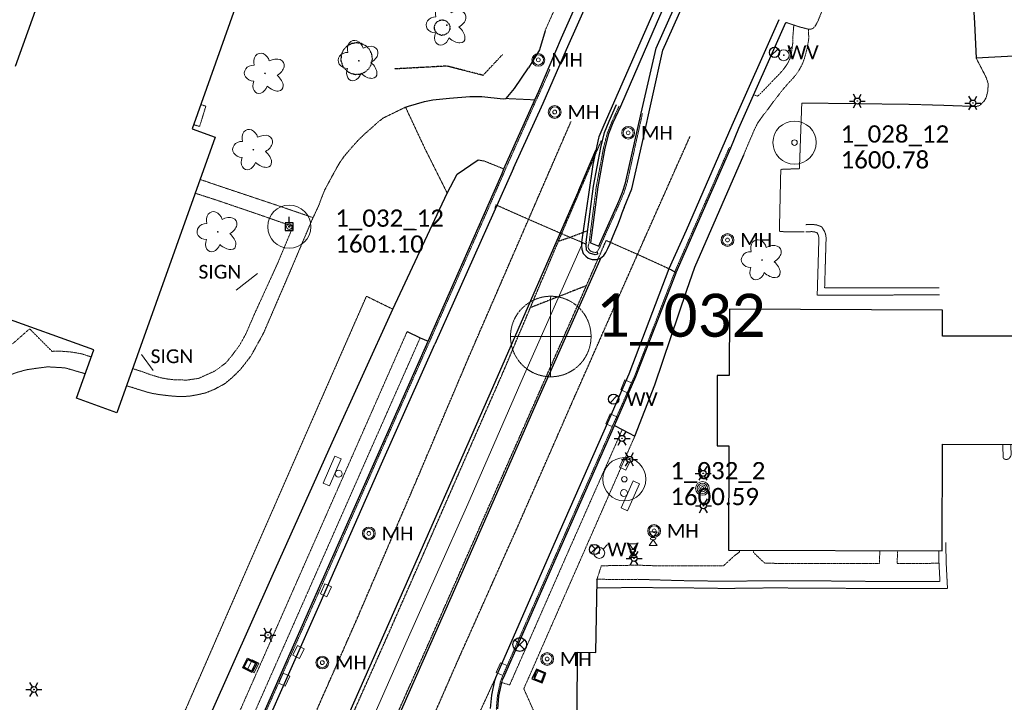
# Model space of a CAD drawing. Extents: x 386237 to 390135, y 96958 to 113752.
# Tile 10 of 116: x 387298 to 387640, y 98029 to 98266. Entities that reach past the tile are written whole.
import ezdxf
from ezdxf.enums import TextEntityAlignment as Align
from ezdxf.lldxf.tags import DXFTag

# ---------------------------------------------------------------- set-up
doc = ezdxf.new("R2010")
doc.units = 0
doc.header["$MEASUREMENT"] = 0
for name, pattern in [('Wisdot1', [0.0625, 0.03125, -0.03125]), ('Wisdot2', [0.125, 0.0625, -0.0625]), ('Wisdot3', [0.1875, 0.125, -0.0625]), ('Wisdot5', [0.1, 0.05, -0.05]), ('Wisdot6', [0.375, 0.125, -0.0625, 0.03125, -0.0625, 0.03125, -0.0625])]:
    doc.linetypes.add(name, pattern=pattern)
for name, color, linetype, lineweight in [('E_ALI_100', 2, 'Continuous', 18), ('E_BLD', 231, 'Continuous', 25), ('E_DRN', 41, 'Continuous', 18), ('E_DTM_SlopeTop', 81, 'Wisdot1', 25), ('E_DWY', 51, 'Wisdot3', 18), ('E_LAND_Vegetation', 81, 'Continuous', 18), ('E_LTG', 21, 'Continuous', 25), ('E_MAP_Limits', 81, 'Wisdot3', 18), ('E_MAP_PassPoints', 41, 'Continuous', 18), ('E_MISCPROP', 31, 'Continuous', 18), ('E_PATH_Sidewalk', 51, 'Wisdot5', 18), ('E_PM', 231, 'Wisdot2', 25), ('E_RDWY', 21, 'Continuous', 25), ('E_RDWY_AsphConc', 201, 'Continuous', 25), ('E_RDWY_C_and_G', 21, 'Continuous', 25), ('E_RDWY_PavtEdge', 201, 'Continuous', 25), ('E_SGN', 21, 'Continuous', 18), ('E_SIG', 171, 'Continuous', 30), ('E_STRUCT_Joint', 201, 'Wisdot3', 18), ('E_UTL_AG', 31, 'Continuous', 18), ('E_UTL_EPowerPole', 231, 'Eelec', 25), ('E_UTL_MH', 31, 'Continuous', 18), ('E_UTL_W', 171, 'Continuous', 25), ('E_UTL_WHydrant', 131, 'Continuous', 18), ('E_WTR_FlowLine', 131, 'Wisdot6', 18), ('P_EC_Misc', 4, 'Wisdot2', 25)]:
    doc.layers.add(name, color=color, linetype=linetype, lineweight=lineweight)
doc.styles.add('CalibriLight', font='calibril.ttf')
tags = doc.linetypes.add('Eelec', pattern='A,0.275,-0.05,["E",CalibriLight,S=0.07,R=0,X=-0.025,Y=-0.035],-0.05,0.875', length=1.25).pattern_tags.tags
tags[6] = DXFTag(74, 10)

# ---------------------------------------------------------------- blocks, each defined once
blk = doc.blocks.new('PP')
at = {"layer": 'E_MAP_PassPoints', "lineweight": 0}
for radius in [7.5, 0.96]:
    blk.add_circle((0, 0), radius, dxfattribs=at)
blk = doc.blocks.new('PP_2')
at = {"layer": 'E_MAP_PassPoints', "lineweight": 0}
for radius in [7.5, 0.96]:
    blk.add_circle((0, 0), radius, dxfattribs=at)
blk = doc.blocks.new('PP_3')
at = {"layer": 'E_MAP_PassPoints', "lineweight": 0}
for radius in [7.5, 0.96]:
    blk.add_circle((0, 0), radius, dxfattribs=at)
blk = doc.blocks.new('PHOTOC')
at = {"layer": 'E_MAP_Limits', "lineweight": 0}
for p, q in [((0.12, 14.06), (0.06, -13.8)), ((-13.79, 0.03), (14.12, 0.01))]:
    blk.add_line(p, q, dxfattribs=at)
blk.add_circle((0.17, 0.03), 14, dxfattribs=at)
blk = doc.blocks.new('PHOTOC_1')
at = {"layer": 'E_MAP_Limits', "lineweight": 0}
for p, q in [((0.12, 14.06), (0.06, -13.8)), ((-13.79, 0.03), (14.12, 0.01))]:
    blk.add_line(p, q, dxfattribs=at)
blk.add_circle((0.17, 0.03), 14, dxfattribs=at)
blk = doc.blocks.new('HYD')
at = {"color": 0, "linetype": 'ByBlock', "lineweight": -2, "transparency": 16777216}
for p, q in [((-3.84, 3.84), (-8.32, 8.32)), ((3.84, 3.84), (8.32, 8.32))]:
    blk.add_line(p, q, dxfattribs=at)
for radius in [5.48, 0.42]:
    blk.add_circle((0, 0), radius, dxfattribs=at)
blk = doc.blocks.new('INLET')
at = {"color": 0, "linetype": 'ByBlock', "lineweight": -2, "transparency": 16777216, "flags": 128}
blk.add_lwpolyline([(-7.5, 10), (7.5, 10), (7.5, 0), (-7.5, 0)], close=True, dxfattribs=at)
blk = doc.blocks.new('LPOL')
at = {"color": 0, "linetype": 'ByBlock', "lineweight": -2, "transparency": 16777216}
for p, q in [((-4, 0), (-1.5, 0)), ((-0.75, 1.3), (-2, 3.46)), ((0.75, 1.3), (2, 3.46)), ((1.5, 0), (4, 0)), ((-2, -3.46), (-0.75, -1.3)), ((2, -3.46), (0.75, -1.3))]:
    blk.add_line(p, q, dxfattribs=at)
for radius in [1.5, 1.5, 1.5, 0.125]:
    blk.add_circle((0, 0), radius, dxfattribs=at)
blk = doc.blocks.new('MH')
at = {"color": 0, "linetype": 'ByBlock', "lineweight": -2, "transparency": 16777216}
for radius in [5, 4, 1.5]:
    blk.add_circle((0, 0), radius, dxfattribs=at)
at = {"color": 0, "linetype": 'ByBlock', "lineweight": -2, "transparency": 16777216, "style": 'CalibriLight'}
blk.add_text('MH', height=10.8, dxfattribs=at).set_placement((10, 0), align=Align.MIDDLE_LEFT)
blk = doc.blocks.new('MTR')
at = {"color": 0, "linetype": 'ByBlock', "lineweight": -2, "transparency": 16777216, "flags": 128}
for points in [[(-3.75, 6.5), (3.75, 6.5), (0, 1.25)], [(-3.75, -6.5), (3.75, -6.5), (0, -1.25)]]:
    blk.add_lwpolyline(points, close=True, dxfattribs=at)
at = {"color": 0, "linetype": 'ByBlock', "lineweight": -2, "transparency": 16777216}
blk.add_ellipse((0, 0), major_axis=(2.5, 0), ratio=0.5, dxfattribs=at)
blk = doc.blocks.new('PBX')
at = {"color": 0, "linetype": 'ByBlock', "lineweight": -2, "transparency": 16777216}
for p, q in [((4.9, 5.1), (-5.1, -5.1)), ((-5.1, 5), (5, -5.2))]:
    blk.add_line(p, q, dxfattribs=at)
blk.add_circle((0, 0), 7.21, dxfattribs=at)
blk = doc.blocks.new('POLE')
at = {"color": 0, "linetype": 'ByBlock', "lineweight": -2, "transparency": 16777216}
for radius in [4.46, 3.35, 2.23, 1.12]:
    blk.add_circle((0, 0), radius, dxfattribs=at)
blk = doc.blocks.new('PPOL')
at = {"color": 0, "linetype": 'ByBlock', "lineweight": -2, "transparency": 16777216}
blk.add_line((-0.1, 4.5), (-0.1, 11.6), dxfattribs=at)
at = {"color": 0, "linetype": 'ByBlock', "lineweight": -2, "transparency": 16777216, "flags": 128}
blk.add_lwpolyline([(-4.6, -4.5), (4.4, -4.5), (4.4, 4.5), (-4.6, 4.5)], close=True, dxfattribs=at)
at = {"color": 0, "linetype": 'ByBlock', "lineweight": -2, "transparency": 16777216}
blk.add_circle((0, 0), 0.582, dxfattribs=at)
blk = doc.blocks.new('SGN')
at = {"color": 0, "linetype": 'ByBlock', "lineweight": -2, "transparency": 16777216, "flags": 128}
blk.add_lwpolyline([(-3.5, -15), (-10.5, -15), (-10.5, 15), (-3.5, 15)], close=True, dxfattribs=at)
at = {"color": 0, "linetype": 'ByBlock', "lineweight": -2, "transparency": 16777216}
blk.add_circle((0, 0), 3.5, dxfattribs=at)
blk = doc.blocks.new('SIGN')
at = {"color": 0, "linetype": 'ByBlock', "lineweight": -2, "transparency": 16777216, "style": 'CalibriLight'}
blk.add_text('SIGN', height=12, dxfattribs=at).set_placement((0, 0), align=Align.MIDDLE_CENTER)
blk = doc.blocks.new('DTRE')
at = {"color": 0, "linetype": 'ByBlock', "lineweight": -2, "transparency": 16777216}
blk.add_circle((-0.18, 0), 0.183, dxfattribs=at)
for centre, major_axis, ratio in [((-1.87, 5.32), (1.36, -4.98), 0.782863), ((4.06, 2.74), (-5.27, -2.93), 0.691916), ((-5.87, 0.15), (4.93, -0.12), 0.832022), ((-2.49, -5.24), (1.8, 4.86), 0.716896), ((3.54, -3.71), (-5.01, 4.58), 0.560249)]:
    blk.add_ellipse(centre, major_axis=major_axis, ratio=ratio, start_param=1.570796, end_param=4.712389, dxfattribs=at)
blk = doc.blocks.new('WV')
at = {"color": 0, "linetype": 'ByBlock', "lineweight": -2, "transparency": 16777216}
blk.add_line((-2.83, -2.83), (2.83, 2.83), dxfattribs=at)
blk.add_circle((0, 0), 4, dxfattribs=at)
at = {"color": 0, "linetype": 'ByBlock', "lineweight": -2, "transparency": 16777216, "style": 'CalibriLight'}
blk.add_text('WV', height=10.8, dxfattribs=at).set_placement((10, 0), align=Align.MIDDLE_LEFT)

msp = doc.modelspace()

# ---------------------------------------------------------------- linework, layer by layer
at = {"layer": 'E_ALI_100', "flags": 128}
for points in [[(387472.69, 98141.61), (387493.45, 98188.42)], [(387453.5, 98097.43), (387472.69, 98141.61)], [(387432.44, 98050.2), (387453.5, 98097.43)], [(387412.24, 98004.38), (387432.44, 98050.2)]]:
    msp.add_lwpolyline(points, dxfattribs=at)
at = {"layer": 'E_BLD'}
for p, q in [((387296.24, 98249.74), (387317.23, 98308.57)), ((387378.58, 98286.69), (387357.63, 98227.98)), ((387365.71, 98225.09), (387331.52, 98129.26)), ((387357.63, 98227.98), (387365.71, 98225.09)), ((387323.48, 98151.18), (387263.03, 98172.75)), ((387544.46, 98165.22), (387544.39, 98142.25)), ((387618.49, 98164.98), (387544.46, 98165.22)), ((387618.46, 98155.93), (387618.49, 98164.98)), ((387646.26, 98155.84), (387618.46, 98155.93)), ((387317.45, 98134.28), (387323.48, 98151.18)), ((387540.2, 98142.26), (387540.12, 98117.73)), ((387544.39, 98142.25), (387540.2, 98142.26)), ((387331.52, 98129.26), (387317.45, 98134.28)), ((387540.12, 98117.73), (387544.25, 98117.72)), ((387544.25, 98117.72), (387544.13, 98081.53)), ((387618.43, 98081.29), (387618.55, 98118.28)), ((387618.55, 98118.28), (387646.13, 98118.19)), ((387544.13, 98081.53), (387618.43, 98081.29))]:
    msp.add_line(p, q, dxfattribs=at)
at = {"layer": 'E_DTM_SlopeTop', "flags": 128}
msp.add_lwpolyline([(387465.51, 98253.76), (387458.78, 98246.58), (387446.27, 98249.79), (387428.03, 98248.8)], dxfattribs=at)
at = {"layer": 'E_DWY', "flags": 128}
for points in [[(387564.02, 98264.99), (387568.98, 98263.36), (387571.02, 98262.86), (387571.91, 98262.63), (387572.74, 98262.6), (387573.64, 98263), (387574.43, 98263.98), (387575.22, 98265.48), (387576.42, 98268.48), (387583.26, 98284.75), (387583.83, 98286.15), (387585.3, 98289.56), (387585.4, 98290.78), (387585.09, 98291.81), (387584.41, 98292.53), (387583.79, 98293.05), (387583.23, 98293.57), (387578.59, 98298.63)], [(387630.2, 98252.59), (387633.72, 98245.78), (387634.38, 98243.7), (387634.27, 98241.19), (387633.7, 98238.85), (387632.99, 98237.64), (387631.4, 98236.09), (387630.46, 98235.8), (387629.45, 98235.77), (387618.98, 98236.15), (387607.44, 98236.49), (387569.59, 98236.96), (387568.77, 98214.13), (387562.29, 98213.88), (387562.03, 98202.38), (387561.8, 98192.24), (387570.4, 98192.14)], [(387424.17, 98231.77), (387431.85, 98235.51)], [(387424.17, 98231.77), (387422.47, 98230.49), (387420.14, 98228.38), (387417.47, 98226.04), (387415.35, 98223.98), (387412.57, 98220.85), (387410.53, 98218.45), (387409, 98216.26), (387407.37, 98213.43), (387405.87, 98210.66), (387404.54, 98208.18), (387403.72, 98206.62), (387402.69, 98204.06), (387401.67, 98201.29), (387399.44, 98196.51), (387391.42, 98177.67), (387382.52, 98157.01), (387378.08, 98148.95), (387374.41, 98144.26), (387371.61, 98141.51), (387369.11, 98139.41), (387365.37, 98137.38), (387362.39, 98136.17), (387359.36, 98135.49), (387356.81, 98135.05), (387354.58, 98134.89), (387351.47, 98134.99), (387348.49, 98135.3), (387345.89, 98135.63), (387343.74, 98136), (387341.78, 98136.51), (387339.94, 98137.07), (387337.81, 98137.76), (387336.83, 98138.06), (387334.87, 98138.64)], [(387570.94, 98194.65), (387573.28, 98194.75), (387574.81, 98194.54), (387576.5, 98193.95), (387577.59, 98192.16), (387577.97, 98190.86), (387578.05, 98189.71), (387578.01, 98188.9), (387577.53, 98172.65), (387617.41, 98172.74)], [(387571.04, 98192.16), (387573.16, 98192.24), (387574.22, 98192.09), (387574.83, 98191.88), (387575.28, 98191.13), (387575.49, 98190.42), (387575.54, 98189.68), (387575.51, 98188.99), (387574.95, 98170.14), (387617.42, 98170.24)], [(387320.5, 98142.83), (387313.54, 98144.86), (387311.77, 98144.97), (387307.49, 98145.22), (387303.57, 98144.73), (387299.95, 98144.18), (387296.66, 98143.25), (387293.91, 98142.24), (387291.42, 98141.22), (387288.89, 98139.54), (387286.36, 98138.25), (387283.7, 98136.85), (387281.07, 98135.79), (387278.58, 98134.52), (387276.44, 98133.38), (387274.4, 98132.26), (387272.56, 98131.06), (387270.7, 98130.03), (387269.02, 98129.19), (387267.47, 98128.66), (387265.64, 98128.45), (387264.24, 98128.5), (387263.73, 98128.49), (387262.29, 98128.78), (387261.11, 98129.14), (387259.64, 98129.57), (387257.65, 98129.73), (387255.26, 98129.9), (387253.2, 98130.09), (387251.56, 98130.12), (387249.21, 98130.3), (387247.66, 98130.66), (387246.58, 98130.88), (387245.04, 98131.29), (387244.27, 98131.51), (387215.6, 98145.26), (387186.03, 98159.91), (387168.6, 98168.92), (387160.7, 98172.58), (387157.38, 98174.48), (387155.81, 98175.93), (387155, 98177.49), (387154.57, 98178.61), (387154.46, 98180.31), (387154.91, 98181.77), (387156.02, 98182.27), (387157.36, 98182.18), (387158.36, 98181.83), (387159.12, 98181.55), (387201.12, 98163.18), (387227.36, 98151.72), (387235.58, 98148.96), (387236.14, 98149.3), (387236.57, 98150.3), (387241.75, 98161.02), (387245.42, 98172.11), (387246.19, 98174.04)], [(387639.51, 98118.22), (387639.54, 98115.02), (387639.55, 98113.66), (387639.8, 98113.31), (387640.17, 98113.1), (387640.6, 98113), (387641.08, 98113.05), (387641.53, 98113.29), (387641.85, 98113.58), (387642.04, 98113.88), (387642.24, 98114.19), (387642.37, 98114.58), (387642.25, 98118.21)], [(387619.64, 98084.16), (387619.79, 98076.94), (387620.24, 98068.15), (387596.05, 98068.1), (387573.66, 98068.32), (387556.5, 98068.33), (387543.09, 98068.17), (387527.56, 98068.39), (387510.41, 98068.48), (387498.37, 98068.35)], [(387617.2, 98081.29), (387617.29, 98076.85), (387617.61, 98070.64), (387596.06, 98070.6), (387573.67, 98070.82), (387556.49, 98070.83), (387543.09, 98070.67), (387527.59, 98070.89), (387512.68, 98071.34)]]:
    msp.add_lwpolyline(points, dxfattribs=at)
at = {"layer": 'E_PATH_Sidewalk', "flags": 128}
for points in [[(387480.35, 98262.11), (387491.44, 98287.01), (387507.34, 98322.82), (387515.34, 98340.68), (387516.25, 98343.77), (387516.56, 98345.68), (387516.71, 98348.02), (387516.81, 98350.98), (387516.61, 98353.68), (387515.69, 98357.76), (387515.33, 98359.77), (387518.65, 98355.01), (387527.79, 98359.15)], [(387566.82, 98264.07), (387566.45, 98259.55), (387566.44, 98257.65), (387566.18, 98255.65), (387565.93, 98254.09), (387565.48, 98252.43), (387564.88, 98251.1), (387563.97, 98249.69), (387562.84, 98248.2), (387561.59, 98246.82), (387559.64, 98244.83), (387557.48, 98242.55), (387555.97, 98241), (387555.16, 98240.18), (387554.64, 98239.71), (387554.52, 98239.57), (387554.29, 98239.36), (387552.83, 98239.83)], [(387549.4, 98218.97), (387553.08, 98227.65), (387554.23, 98229.93), (387555.85, 98232.26), (387557.7, 98234.64), (387559.46, 98237.05), (387561.23, 98239.35), (387563.18, 98241.85), (387564.86, 98243.79), (387566.29, 98245.3), (387567.77, 98247.05), (387568.59, 98248.28), (387569.36, 98249.67), (387569.99, 98251.02), (387570.47, 98252.32), (387570.93, 98253.97), (387571.4, 98255.76), (387571.77, 98257.83), (387572.02, 98259.52), (387571.9, 98262.63)], [(387360.65, 98236.44), (387362.44, 98235.84), (387360.25, 98228.76), (387358.17, 98229.47)], [(387360.46, 98210.37), (387368.62, 98207.59), (387386.21, 98201.71), (387399.72, 98197.1)], [(387358.75, 98205.59), (387366.54, 98203.07), (387381.05, 98198.12), (387392.75, 98194.02), (387387.54, 98181.58), (387383.02, 98171.66), (387379.25, 98163.4), (387376.3, 98156.56), (387374.17, 98152.76), (387371.92, 98149.69), (387369.42, 98146.6), (387365.61, 98143.79), (387359.92, 98141.21), (387356.03, 98140.64), (387352.23, 98140.66), (387349.36, 98140.95), (387346.47, 98141.49), (387343.19, 98142.51), (387340.3, 98143.55), (387338.63, 98144.08), (387337, 98144.6)], [(387322.59, 98148.67), (387319.3, 98149.74), (387315.71, 98150.36), (387313.61, 98150.55), (387311.74, 98150.68), (387310.63, 98150.72), (387309.94, 98150.68), (387309.02, 98150.58), (387306.43, 98153.15), (387301.19, 98158.44), (387295.37, 98153.33), (387295.22, 98153.17), (387290.19, 98153.66), (387287.81, 98153.6), (387286.14, 98156.08), (387283.51, 98159.59), (387284.02, 98160.99), (387284.65, 98162.72), (387285.13, 98163.82), (387285.47, 98164.74)], [(387413.98, 98115.67), (387432.4, 98157.48)], [(387418.36, 98113.36), (387436.93, 98155.3)], [(387489.04, 98082.43), (387507.18, 98123.41)], [(387493.69, 98080.5), (387511.57, 98121.17)], [(387393.06, 98068.24), (387413.98, 98115.67)], [(387397.54, 98066.14), (387418.36, 98113.36)], [(387468.05, 98034.62), (387489.04, 98082.43)], [(387547.95, 98081.52), (387547.95, 98080.86), (387546.06, 98079.45), (387542.42, 98076.08), (387530.15, 98076.01), (387518.59, 98076.06), (387512.67, 98076.26)], [(387596.72, 98081.36), (387596.67, 98079.99), (387596.59, 98076.84), (387587.42, 98076.83), (387570.59, 98076.81), (387556.81, 98076.93), (387555.48, 98078.08), (387552.8, 98080.69), (387552.78, 98081.5)], [(387617.29, 98076.95), (387612.55, 98076.87), (387602.78, 98076.87), (387602.82, 98080.29), (387602.82, 98081.34)], [(387472.96, 98033.3), (387493.69, 98080.5)], [(387498.4, 98071.37), (387499.91, 98076.05)], [(387499.91, 98076.05), (387512.67, 98076.26)], [(387498.4, 98071.37), (387503.72, 98071.31)], [(387503.72, 98071.31), (387512.68, 98071.34)], [(387372.36, 98021.27), (387393.06, 98068.24)], [(387376.95, 98019.57), (387397.54, 98066.14)], [(387465.29, 98035.46), (387468.05, 98034.62)], [(387486.42, 98002.98), (387472.96, 98033.3)]]:
    msp.add_lwpolyline(points, dxfattribs=at)
at = {"layer": 'E_PM', "flags": 128}
for points in [[(387474.63, 98196.5), (387489.39, 98230.54)], [(387512.51, 98184.32), (387530.81, 98225.48)], [(387485.03, 98188.97), (387499.92, 98223.9)], [(387453.94, 98148.8), (387474.63, 98196.5)], [(387489, 98190.26), (387495.07, 98192.59)], [(387475.24, 98165.79), (387485.03, 98188.97)], [(387485.03, 98188.97), (387489, 98190.26)], [(387494.74, 98173.43), (387501.59, 98189.16)], [(387489.86, 98133.05), (387512.51, 98184.32)], [(387494.74, 98173.43), (387475.24, 98165.79)], [(387479.13, 98138.11), (387494.74, 98173.43)], [(387466.24, 98144.43), (387475.24, 98165.79)], [(387435.83, 98106.08), (387453.94, 98148.8)], [(387447, 98100.47), (387466.24, 98144.43)], [(387460.05, 98094.85), (387479.13, 98138.11)], [(387470.91, 98089.8), (387489.86, 98133.05)], [(387415.01, 98057.62), (387435.83, 98106.08)], [(387426.12, 98052.81), (387447, 98100.47)], [(387439.25, 98047.57), (387460.05, 98094.85)], [(387449.92, 98042.82), (387470.91, 98089.8)], [(387395.1, 98012.5), (387415.01, 98057.62)], [(387405.91, 98007.38), (387426.12, 98052.81)], [(387418.77, 98001.69), (387439.25, 98047.57)], [(387429.82, 97996.87), (387449.92, 98042.82)]]:
    msp.add_lwpolyline(points, dxfattribs=at)
at = {"layer": 'E_RDWY'}
msp.add_line((387469.43, 98214.27), (387441.98, 98153.1, 1600.01), dxfattribs=at)
at = {"layer": 'E_RDWY', "flags": 128}
for points in [[(387469.43, 98214.27), (387479.69, 98236.88), (387487.85, 98255.54), (387501.12, 98285.57), (387519.05, 98326.91), (387528.79, 98349.94), (387529.96, 98353.49), (387530.43, 98355.98), (387530.64, 98357.78), (387530.69, 98358.88), (387530.03, 98361.24)], [(387507.89, 98200.62), (387510.47, 98207.13), (387514.12, 98222.83), (387521.31, 98255.28), (387559.92, 98341.72), (387562.34, 98347.02), (387562.82, 98348.91), (387562.78, 98350.46), (387562, 98352.32), (387560.82, 98353.34), (387558.92, 98354.16), (387557.35, 98353.85), (387556.05, 98353.28), (387555.31, 98352.45), (387554.85, 98351.85), (387554.21, 98350.97), (387540.6, 98319.91), (387517.03, 98266.17), (387500.74, 98229.21), (387499.06, 98225.23), (387498.92, 98224.78)], [(387513.72, 98233.46), (387518.93, 98256.07), (387557.64, 98342.75), (387559.97, 98347.86), (387560.32, 98349.2), (387560.3, 98349.92), (387559.92, 98350.81), (387559.48, 98351.2), (387558.64, 98351.56), (387558.1, 98351.45), (387557.56, 98351.21), (387557.24, 98350.86), (387556.85, 98350.35), (387556.39, 98349.71), (387542.89, 98318.9), (387519.32, 98265.16), (387506.59, 98235.78)], [(387628.93, 98276.16), (387629.64, 98264.77), (387630.2, 98252.59)], [(387529.52, 98192.69), (387545.36, 98229.2), (387561.74, 98266)], [(387544.92, 98221.39), (387547.65, 98228.19), (387564.02, 98264.99)], [(387630.19, 98252.62), (387660.57, 98254.28), (387680.39, 98255.45), (387733.35, 98257.92), (387763.05, 98259.12), (387786.41, 98260.61), (387829.66, 98262.36), (387837.91, 98262.55)], [(387498.92, 98224.78), (387496.93, 98215.58), (387495.41, 98205.1), (387493.17, 98189.43), (387493.07, 98188.45), (387492.97, 98187.25), (387493.11, 98186.16), (387493.54, 98184.67), (387494.49, 98183.75), (387495.39, 98183.06), (387496.77, 98182.54), (387498.28, 98182.55), (387499.65, 98182.99), (387500.77, 98183.97), (387501.48, 98185.03), (387502.18, 98186.39), (387502.94, 98188.11), (387503.82, 98190.18), (387504.64, 98192.11), (387505.61, 98194.61), (387506.56, 98197.05), (387507.2, 98198.74), (387507.67, 98199.96), (387507.93, 98200.73)], [(387523.5, 98179.4), (387529.54, 98192.72)]]:
    msp.add_lwpolyline(points, dxfattribs=at)
at = {"layer": 'E_RDWY_AsphConc'}
for p, q in [((387480.35, 98262.11, 1601.32), (387478.42, 98255.46)), ((387478.42, 98255.46), (387474.58, 98249.16))]:
    msp.add_line(p, q, dxfattribs=at)
at = {"layer": 'E_RDWY_AsphConc', "flags": 128}
for points in [[(387431.85, 98235.51), (387432.87, 98235.84), (387438.47, 98237.49), (387438.47, 98237.49), (387441.39, 98238.05), (387441.39, 98238.05), (387447.12, 98238.69), (387447.12, 98238.69), (387454.23, 98239.27), (387454.23, 98239.27), (387458.38, 98239.26), (387458.38, 98239.26), (387465.78, 98238.37), (387465.78, 98238.37), (387466.87, 98238.51), (387469.78, 98241.96), (387474.58, 98249.16)], [(387504.45, 98124.82), (387507.18, 98123.41), (387511.57, 98121.17), (387518.51, 98138.96), (387529.64, 98171.9), (387532.43, 98179.83), (387549.4, 98218.97)], [(387343.18, 97955.46), (387339.96, 97957.42), (387338.41, 97961.06), (387336.88, 97962.24), (387343.85, 97980.04), (387364.25, 98024.83), (387385.5, 98072.43), (387406.34, 98118.86), (387427.44, 98165.26), (387446.37, 98205.56), (387449.8, 98212.26), (387457.08, 98217.2), (387459.06, 98216.84)], [(387432.4, 98157.48), (387436.93, 98155.3), (387439.7, 98154.12)], [(387499.13, 97993.92), (387499.72, 97996.15), (387499.33, 98003.54), (387498.28, 98025.17), (387491.5, 98025.46), (387491.59, 98046.06), (387497.95, 98045.94), (387498.42, 98071.17), (387498.4, 98071.37)]]:
    msp.add_lwpolyline(points, dxfattribs=at)
for points in [[(387380.27, 98042.2), (387378.58, 98038.92), (387375.27, 98040.6), (387376.9, 98043.89)], [(387379.73, 98042.15), (387378.33, 98039.45), (387375.77, 98040.75), (387377.04, 98043.45)], [(387479.29, 98035.31), (387480.57, 98038.77), (387477.36, 98040.06), (387475.78, 98036.71)], [(387479.1, 98035.76), (387480.12, 98038.58), (387477.37, 98039.71), (387476.39, 98036.83)]]:
    msp.add_lwpolyline(points, close=True, dxfattribs=at)
at = {"layer": 'E_RDWY_C_and_G', "flags": 128}
for points in [[(387486.12, 98259.61), (387496.83, 98283.94)], [(387298.94, 97835.25), (387319.72, 97882.37), (387329.06, 97903.7), (387329.11, 97903.87), (387332.17, 97910.73), (387339.59, 97927.58), (387350.15, 97951.45), (387352.64, 97956.98), (387359.44, 97972.38), (387379.76, 98018.59), (387399.89, 98064.06), (387421.25, 98112.51), (387439.7, 98154.12), (387460.57, 98201.4), (387465.42, 98212.49), (387466.05, 98214.02), (387476.75, 98238.05), (387478.16, 98241.05), (387486.12, 98259.61)], [(387506.59, 98235.78), (387503.96, 98230.06), (387503.96, 98230.06), (387502.46, 98226.27), (387502.46, 98226.27), (387501.17, 98221.27), (387498.66, 98207.78), (387496.17, 98188.35), (387499.02, 98187.2), (387500.15, 98189.83), (387506.12, 98203.04), (387507.3, 98205.92), (387508.34, 98209.17), (387513.72, 98233.46)], [(387463.92, 98026.34), (387464.29, 98030.7), (387464.29, 98030.7), (387465.29, 98035.46), (387465.29, 98035.46), (387465.58, 98036.35), (387465.58, 98036.35), (387466.31, 98038.1), (387466.31, 98038.1), (387486.27, 98083.61), (387504.45, 98124.82), (387511.95, 98141.81), (387525.89, 98177.94), (387525.91, 98178.06), (387544.92, 98221.39)], [(387461.42, 98026.39), (387461.82, 98031.08), (387461.82, 98031.08), (387462.88, 98036.12), (387462.88, 98036.12), (387463.25, 98037.25), (387463.25, 98037.25), (387464.03, 98039.11), (387464.03, 98039.11), (387483.98, 98084.62), (387502.16, 98125.83), (387509.63, 98142.77), (387523.5, 98179.4)], [(387301.27, 97834.35), (387321.92, 97881.4), (387331.29, 97902.83), (387331.34, 97902.97), (387334.45, 97909.72), (387341.88, 97926.57), (387352.43, 97950.43), (387354.92, 97955.96), (387361.72, 97971.37), (387382.05, 98017.58), (387402.18, 98063.05), (387423.54, 98111.5), (387441.98, 98153.1)]]:
    msp.add_lwpolyline(points, dxfattribs=at)
at = {"layer": 'E_RDWY_PavtEdge', "flags": 128}
for points in [[(387498.45, 98185.19), (387498.58, 98184.42), (387497.71, 98184.2), (387495.77, 98184.71), (387494.79, 98185.81), (387494.66, 98187.81), (387494.72, 98188.46), (387494.68, 98188.54), (387497.18, 98208.01), (387499.69, 98221.54), (387501.03, 98226.74), (387501.03, 98226.74), (387502.59, 98230.69), (387502.59, 98230.69), (387505.22, 98236.4)], [(387492.05, 98206.62), (387497.97, 98220.53)], [(387492.05, 98206.62), (387462.11, 98137.97), (387432.92, 98071.66), (387400.37, 97997.76), (387371.64, 97932.67), (387346.75, 97875.94), (387318.01, 97810.76), (387294.62, 97757.77), (387272.28, 97707.22), (387246.84, 97649.67), (387226.56, 97603.54), (387201.27, 97545.75), (387175.35, 97487.35), (387150.62, 97431.19), (387129.1, 97382.66), (387111.99, 97344.05)], [(387499.79, 98183.07), (387476.82, 98131.48), (387447.56, 98064.88), (387423.29, 98009.88), (387403.68, 97965.97), (387386.32, 97926.49), (387364.3, 97876.37), (387340.9, 97823.48), (387316.29, 97767.68), (387289.76, 97707.02), (387263.19, 97647.04), (387236.4, 97586.02), (387219.31, 97547.69), (387195.08, 97492.33), (387169.24, 97433.9), (387146.59, 97383.2)]]:
    msp.add_lwpolyline(points, dxfattribs=at)
at = {"layer": 'E_SGN'}
for p, q in [((387373.02, 98171.87), (387380.4, 98177.73)), ((387340.1, 98149.53), (387344.18, 98143.93))]:
    msp.add_line(p, q, dxfattribs=at)
at = {"layer": 'E_STRUCT_Joint', "flags": 128}
for points in [[(387446.37, 98205.56), (387438.6, 98221.08), (387431.85, 98235.51)], [(387476.75, 98238.05), (387466.87, 98238.51)], [(387459.06, 98216.84), (387466.05, 98214.02)], [(387494.66, 98187.81), (387493.45, 98188.42), (387489, 98190.26), (387474.63, 98196.5), (387463.33, 98201.51), (387462.89, 98200.38)], [(387525.89, 98177.94), (387523.73, 98179.2), (387512.51, 98184.32), (387501.59, 98189.16)], [(387313.66, 97931.81), (387317.33, 97939.11), (387323.84, 97952.45), (387327.63, 97960.92), (387327.23, 97962.9), (387329.33, 97967.27), (387328.55, 97971.25), (387325.12, 97972.98), (387330.47, 97985.72), (387332.16, 97989.36), (387338.85, 97987.81), (387355.73, 98026.85), (387377.49, 98076.72), (387397.73, 98122.98), (387418.26, 98169.77), (387427.44, 98165.26)], [(387417.73, 97934.39), (387422.75, 97946.35), (387435.3, 97975.18), (387445.62, 97998.32), (387455.13, 98019.75), (387462.94, 98036.66)]]:
    msp.add_lwpolyline(points, dxfattribs=at)
at = {"layer": 'E_WTR_FlowLine', "flags": 128}
for points in [[(387299.42, 97835.47), (387320.19, 97882.16), (387329.53, 97903.52), (387329.59, 97903.68), (387332.63, 97910.52), (387340.06, 97927.37), (387350.62, 97951.24), (387353.1, 97956.77), (387359.9, 97972.18), (387380.23, 98018.38), (387400.36, 98063.86), (387421.72, 98112.31), (387440.16, 98153.91), (387461.03, 98201.19), (387465.89, 98212.29), (387466.52, 98213.82), (387477.22, 98237.84), (387478.63, 98240.84), (387482.05, 98248.67)], [(387495.35, 98187.24), (387495.35, 98187.24), (387495.66, 98188.41), (387498.16, 98207.86), (387500.67, 98221.36), (387501.97, 98226.43), (387501.97, 98226.43), (387503.49, 98230.27), (387503.49, 98230.27), (387506.12, 98235.99)], [(387500.61, 98189.63), (387506.57, 98202.85), (387507.77, 98205.75), (387508.82, 98209.04), (387514.21, 98233.35)], [(387589.47, 97991.86), (387566.38, 97992.1), (387560.55, 97992.25), (387538.09, 97992.78), (387507.18, 97993.27), (387505.01, 97993.3), (387501.88, 97993.37), (387499.12, 97993.41), (387493.44, 97993.49), (387490.25, 97994), (387487.12, 97994.74), (387487.12, 97994.74), (387484.96, 97995.45), (387482.89, 97996.38), (387482.89, 97996.38), (387477.3, 97999.36), (387477.3, 97999.36), (387476.47, 97999.95), (387476.47, 97999.95), (387475.62, 98000.75), (387475.62, 98000.75), (387475.18, 98001.17), (387475.18, 98001.17), (387472.77, 98003.62), (387472.77, 98003.62), (387470.9, 98005.65), (387470.9, 98005.65), (387470.56, 98006.05), (387470.56, 98006.05), (387469.53, 98007.34), (387469.53, 98007.34), (387468.11, 98009.52), (387468.11, 98009.52), (387465.71, 98014.6), (387465.71, 98014.6), (387464.67, 98017.48), (387463.92, 98020.46), (387463.92, 98020.46), (387463.51, 98023.39), (387463.41, 98026.35), (387463.41, 98026.35), (387463.79, 98030.78), (387463.79, 98030.78), (387464.8, 98035.6), (387464.8, 98035.6), (387465.1, 98036.53), (387465.1, 98036.53), (387465.84, 98038.3), (387465.84, 98038.3), (387485.8, 98083.82), (387503.98, 98125.03), (387511.47, 98142.01), (387525.4, 98178.08), (387525.42, 98178.21), (387544.45, 98221.6)], [(387500.62, 98189.63), (387499.49, 98187), (387498.45, 98185.19), (387498.06, 98185.04), (387497.8, 98185), (387497.07, 98185.08), (387496.36, 98185.38), (387495.92, 98185.71), (387495.53, 98186.18), (387495.36, 98186.61), (387495.35, 98187.24)]]:
    msp.add_lwpolyline(points, dxfattribs=at)
at = {"layer": 'P_EC_Misc', "flags": 128}
for points in [[(387442.69, 98265.1), (387443.69, 98265.72), (387444.85, 98265.86), (387445.97, 98265.49), (387445.97, 98265.49), (387446.82, 98264.69), (387447.25, 98263.6), (387447.19, 98262.42), (387446.63, 98261.39), (387446.63, 98261.39), (387445.62, 98260.66), (387444.39, 98260.46), (387443.2, 98260.84), (387442.3, 98261.71), (387441.89, 98262.89), (387442.05, 98264.12)], [(387442.05, 98264.12), (387442.05, 98264.12)], [(387412.75, 98247.3), (387414.46, 98246.9), (387416.22, 98247.06), (387417.83, 98247.77), (387419.14, 98248.95), (387420, 98250.49), (387420.34, 98252.22), (387420.34, 98252.22), (387420.34, 98252.22), (387420.11, 98253.96), (387419.34, 98255.55), (387418.12, 98256.81), (387416.55, 98257.62), (387414.81, 98257.89), (387413.07, 98257.6), (387413.07, 98257.6), (387413.07, 98257.6), (387411.41, 98256.69), (387410.15, 98255.27), (387409.45, 98253.51), (387409.39, 98251.61), (387409.98, 98249.81), (387411.15, 98248.31)], [(387412.75, 98247.3), (387412.75, 98247.3)]]:
    msp.add_lwpolyline(points, close=True, dxfattribs=at)

# ---------------------------------------------------------------- block references
at = {"layer": 'E_DRN', "xscale": 0.25, "yscale": 0.25, "zscale": 0.25}
for p, rotation in [((387509.69, 98137.97), 67.2554057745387), ((387504.49, 98126.14), 66.19447163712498), ((387509.24, 98110.99), 64.95489676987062), ((387403.02, 98068.02), 245.7054901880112), ((387393.52, 98046.61), 244.5441973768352), ((387380, 98040.54), 64.21054780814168), ((387466.44, 98039.64), 66.40850344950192), ((387388.53, 98036.95), 245.588276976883), ((387479.61, 98037.18), 67.25815396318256)]:
    msp.add_blockref('INLET', p, dxfattribs=dict(at, rotation=rotation))
at = {"layer": 'E_LAND_Vegetation', "xscale": 0.6769248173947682, "yscale": 0.6769248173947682, "zscale": 0.6769248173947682}
for p in [(387446.3, 98264), (387415.72, 98251.67), (387383.12, 98247.25), (387379.07, 98220.72), (387366.68, 98192.15), (387555.88, 98182.39)]:
    msp.add_blockref('DTRE', p, dxfattribs=at)
at = {"layer": 'E_LTG', "xscale": 0.692840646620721, "yscale": 0.692840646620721, "zscale": 0.692840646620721}
for p in [(387588.9, 98237.65), (387629.07, 98236.95), (387507.11, 98120.35), (387509.73, 98113.05), (387535.31, 98108.19), (387535.39, 98096.91), (387511.3, 98078.63), (387384.04, 98051.96), (387302.66, 98033.03)]:
    msp.add_blockref('LPOL', p, dxfattribs=at)
at = {"layer": 'E_MAP_Limits', "lineweight": 0, "rotation": 359.9591788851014}
for name in ['PHOTOC', 'PHOTOC_1']:
    msp.add_blockref(name, (387482.17, 98155.74), dxfattribs=at)
at = {"layer": 'E_MAP_PassPoints', "lineweight": 0}
msp.add_blockref('PP', (387567.07, 98223.2), dxfattribs=at)
at = {"layer": 'E_MAP_PassPoints', "lineweight": 0, "rotation": 359.9591788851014}
for name, p in [('PP_3', (387391.43, 98193.96)), ('PP_3', (387391.43, 98193.96)), ('PP_2', (387507.91, 98106.15)), ('PP_2', (387507.91, 98106.15))]:
    msp.add_blockref(name, p, dxfattribs=at)
at = {"layer": 'E_MISCPROP', "xscale": 0.5377037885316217, "yscale": 0.5377037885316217, "zscale": 0.5377037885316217}
msp.add_blockref('POLE', (387535.04, 98102.96), dxfattribs=at)
at = {"layer": 'E_SGN', "xscale": 0.3999999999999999, "yscale": 0.3999999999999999, "zscale": 0.3999999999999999}
for p in [(387367.3, 98178.29), (387350.67, 98148.91)]:
    msp.add_blockref('SIGN', p, dxfattribs=at)
at = {"layer": 'E_SGN', "xscale": 0.3428571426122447, "yscale": 0.3428571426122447, "zscale": 0.3428571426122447}
for p, rotation in [((387408.58, 98108.05), 336.7556190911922), ((387507.76, 98101.34), 156.1137171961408)]:
    msp.add_blockref('SGN', p, dxfattribs=dict(at, rotation=rotation))
at = {"layer": 'E_SIG', "xscale": 0.3326853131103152, "yscale": 0.3326853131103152, "zscale": 0.3326853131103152}
msp.add_blockref('PBX', (387471.55, 98048.66), dxfattribs=at)
at = {"layer": 'E_UTL_AG', "xscale": 0.3695150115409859, "yscale": 0.3695150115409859, "zscale": 0.3695150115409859}
for p in [(387517.9, 98085.48), (387510.97, 98081.29)]:
    msp.add_blockref('MTR', p, dxfattribs=at)
at = {"layer": 'E_UTL_EPowerPole', "xscale": 0.2981736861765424, "yscale": 0.2981736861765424, "zscale": 0.2981736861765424}
msp.add_blockref('PPOL', (387391.43, 98193.96), dxfattribs=at)
at = {"layer": 'E_UTL_MH', "xscale": 0.4444444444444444, "yscale": 0.4444444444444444, "zscale": 0.4444444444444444}
for p in [(387478.01, 98251.95), (387483.71, 98233.82), (387509.25, 98226.61), (387543.77, 98189.32), (387419.1, 98087.3), (387518.26, 98088.18), (387402.91, 98042.39), (387481.08, 98043.65)]:
    msp.add_blockref('MH', p, dxfattribs=at)
at = {"layer": 'E_UTL_W', "xscale": 0.4444444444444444, "yscale": 0.4444444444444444, "zscale": 0.4444444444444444}
for p in [(387560.11, 98254.57), (387504.19, 98134), (387497.57, 98081.73)]:
    msp.add_blockref('WV', p, dxfattribs=at)
at = {"layer": 'E_UTL_WHydrant', "xscale": 0.3477624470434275, "yscale": 0.3477624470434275, "zscale": 0.3477624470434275}
for p in [(387563.33, 98253.57), (387499.18, 98080.52)]:
    msp.add_blockref('HYD', p, dxfattribs=at)

# ---------------------------------------------------------------- texts
at = {"layer": 'E_MAP_Limits', "lineweight": 0, "style": 'CalibriLight'}
msp.add_text('1_032', height=15, rotation=359.9593, dxfattribs=at).set_placement((387498, 98155.69))
msp.add_text('1_032', height=15, rotation=359.9593, dxfattribs=at).set_placement((387498, 98155.69))
at = {"layer": 'E_MAP_PassPoints', "lineweight": 0, "style": 'CalibriLight'}
for s, p in [('1_028_12', (387583.07, 98223.2)), ('1600.78', (387583.07, 98214.2))]:
    msp.add_text(s, height=6, dxfattribs=at).set_placement(p)
for s, p in [('1_032_12', (387407.43, 98193.95)), ('1_032_12', (387407.43, 98193.95)), ('1601.10', (387407.42, 98184.95)), ('1601.10', (387407.42, 98184.95)), ('1_032_2', (387523.91, 98106.14)), ('1_032_2', (387523.91, 98106.14)), ('1600.59', (387523.9, 98097.14)), ('1600.59', (387523.9, 98097.14))]:
    msp.add_text(s, height=6, rotation=359.9593, dxfattribs=at).set_placement(p)

doc.saveas('drawing.dxf')
